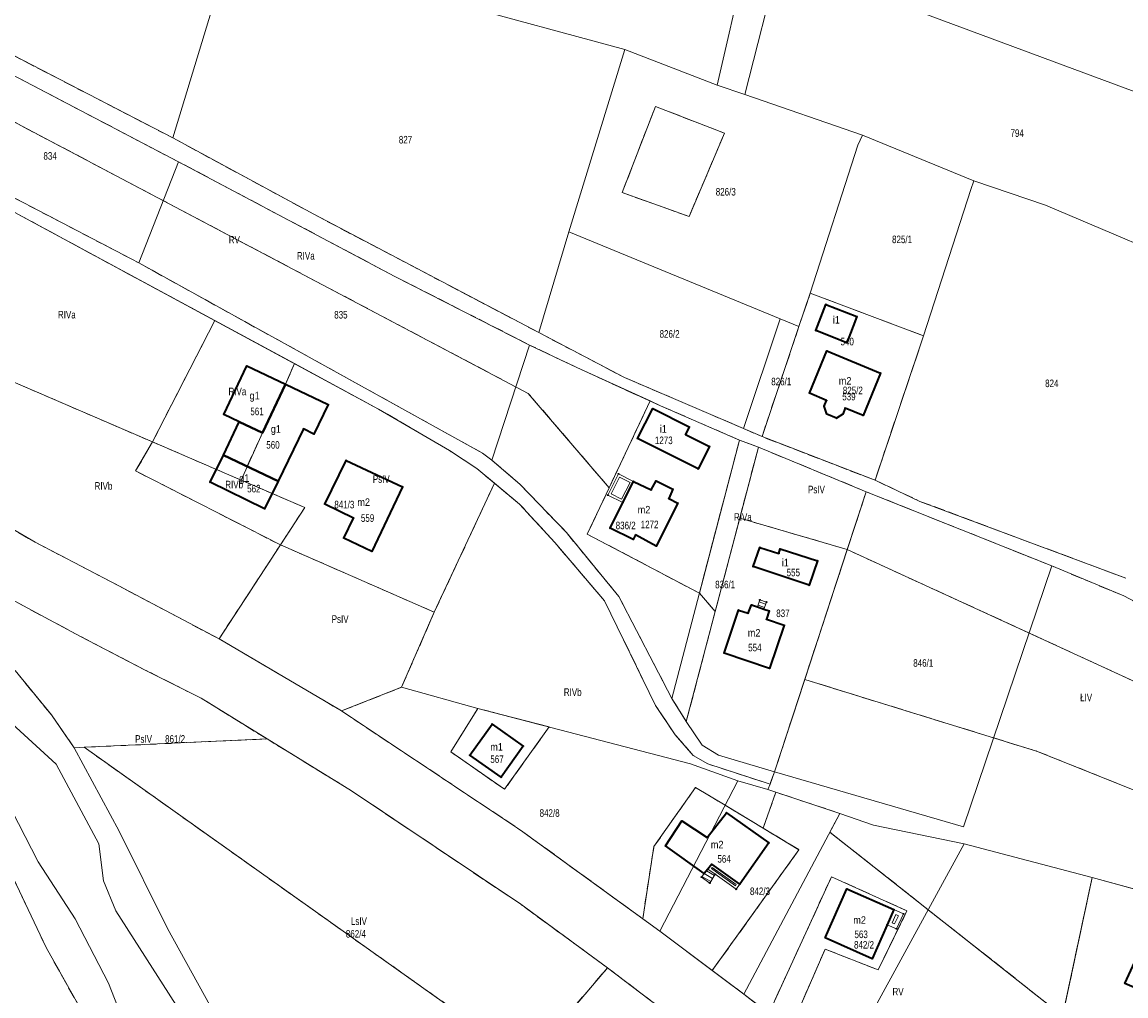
# Model space of a CAD drawing. Header units: metres. Extents: x 7496145 to 7500200, y 5498500 to 5502080.
# Tile 164 of 202: x 7499196 to 7499415, y 5500310 to 5500503. Entities that reach past the tile are written whole.
import ezdxf
from ezdxf.enums import TextEntityAlignment as Align

# ---------------------------------------------------------------- set-up
doc = ezdxf.new("R2010")
doc.units = ezdxf.units.M
doc.header["$MEASUREMENT"] = 0
for name, pattern in [('2.25_0.75', [3, 2.25, -0.75]), ('219-1000', [0]), ('egug-1000', [0])]:
    doc.linetypes.add(name, pattern=pattern)
doc.layers.get('0').update_dxf_attribs({"color": 2, "linetype": 'CONTINUOUS', "lineweight": 5})
for name, color, linetype in [('209-oznaczenie konturu klasyfikacyjnego', 7, 'CONTINUOUS'), ('211-numer działki ewidencyjnej', 7, 'CONTINUOUS'), ('217-kontur klasyfikacyjny', 7, 'CONTINUOUS'), ('218-kontur użytku gruntowego', 7, 'CONTINUOUS'), ('219-działka ewidencyjna', 7, 'CONTINUOUS'), ('312-budynek ewidencyjny', 7, 'CONTINUOUS'), ('312-oznaczenie budynku ewidencyjnego', 7, 'CONTINUOUS'), ('312-oznaczenie budynku ewidencyjnego-Atr117', 7, 'CONTINUOUS'), ('352-schody', 7, 'CONTINUOUS'), ('Punkt budynku', 7, 'CONTINUOUS'), ('taras', 7, 'CONTINUOUS'), ('wiatrołap', 7, 'CONTINUOUS')]:
    doc.layers.add(name, color=color, linetype=linetype)
doc.styles.get("Standard").update_dxf_attribs({"font": 'Working1250', "width": 0.75})

# ---------------------------------------------------------------- blocks, each defined once
blk = doc.blocks.new('PUNKTBUD')
at = {"color": 0}
blk.add_circle((0, 0), 0.09, dxfattribs=at)

msp = doc.modelspace()

# ---------------------------------------------------------------- linework, layer by layer
at = {"layer": '217-kontur klasyfikacyjny', "color": 3, "linetype": '2.25_0.75', "lineweight": 18, "flags": 128}
for points in [[(7499183.28, 5500502.46), (7499226.11, 5500480.31)], [(7499227.23, 5500475.57), (7499181.67, 5500499.42)], [(7499296.61, 5500429.63), (7499178.7, 5500491.9)], [(7499315.23, 5500469.46), (7499321.8, 5500486.55)], [(7499321.8, 5500486.55), (7499335.49, 5500481.22)], [(7499226.11, 5500480.31), (7499254.08, 5500465.15)], [(7499335.49, 5500481.22), (7499328.47, 5500464.71)], [(7499173.73, 5500479.35), (7499219.39, 5500455.52)], [(7499270.17, 5500452.83), (7499227.23, 5500475.57)], [(7499328.47, 5500464.71), (7499315.23, 5500469.46)], [(7499234.45, 5500444.08), (7499194.67, 5500465.58)], [(7499254.08, 5500465.15), (7499298.69, 5500441.68)], [(7499219.39, 5500455.52), (7499287.55, 5500417.77)], [(7499296.87, 5500439.23), (7499270.17, 5500452.83)], [(7499350.27, 5500442.88), (7499352.51, 5500449.51)], [(7499352.51, 5500449.51), (7499374.97, 5500441.03)], [(7499222.1, 5500420.02), (7499234.45, 5500444.08)], [(7499250.24, 5500435.54), (7499234.45, 5500444.08)], [(7499342.94, 5500421.06), (7499350.27, 5500442.88)], [(7499298.69, 5500441.68), (7499315.65, 5500432.8)], [(7499374.97, 5500441.03), (7499365.34, 5500412.42)], [(7499306.2, 5500434.76), (7499296.87, 5500439.23)], [(7499180.14, 5500438.11), (7499222.1, 5500420.02)], [(7499248.48, 5500431.46), (7499250.24, 5500435.54)], [(7499266.92, 5500426.53), (7499250.24, 5500435.54)], [(7499320.75, 5500428.13), (7499306.2, 5500434.76)], [(7499315.65, 5500432.8), (7499339.26, 5500422.68)], [(7499243.88, 5500421.81), (7499248.48, 5500431.46)], [(7499312.63, 5500410.92), (7499296.61, 5500429.63)], [(7499312.63, 5500410.92), (7499320.75, 5500428.13)], [(7499320.75, 5500428.13), (7499322.82, 5500427.19)], [(7499280.96, 5500418.29), (7499266.92, 5500426.53)], [(7499322.82, 5500427.19), (7499338.47, 5500420.37)], [(7499239.65, 5500412.45), (7499243.88, 5500421.81)], [(7499339.26, 5500422.68), (7499342.94, 5500421.06)], [(7499365.34, 5500412.42), (7499342.94, 5500421.06)], [(7499218.76, 5500414.26), (7499222.1, 5500420.02)], [(7499239.65, 5500412.45), (7499222.1, 5500420.02)], [(7499338.47, 5500420.37), (7499330.52, 5500390.03)], [(7499342.23, 5500418.97), (7499338.47, 5500420.37)], [(7499338.53, 5500404.91), (7499342.23, 5500418.97)], [(7499363.59, 5500410.14), (7499342.23, 5500418.97)], [(7499286.37, 5500414.76), (7499280.96, 5500418.29)], [(7499287.55, 5500417.77), (7499289.39, 5500416.38)], [(7499289.91, 5500411.82), (7499286.37, 5500414.76)], [(7499289.39, 5500416.38), (7499294.97, 5500411.6)], [(7499247.46, 5500399.6), (7499218.76, 5500414.26)], [(7499252.3, 5500407), (7499239.65, 5500412.45)], [(7499365.34, 5500412.42), (7499374.26, 5500408.23)], [(7499277.96, 5500386.26), (7499289.91, 5500411.82)], [(7499294.88, 5500407.68), (7499289.91, 5500411.82)], [(7499294.97, 5500411.6), (7499304.17, 5500402.04)], [(7499308.3, 5500401.74), (7499312.63, 5500410.92)], [(7499359.84, 5500398.68), (7499363.59, 5500410.14)], [(7499400.41, 5500395.43), (7499363.59, 5500410.14)], [(7499374.26, 5500408.23), (7499415.1, 5500392.98)], [(7499247.46, 5500399.6), (7499252.3, 5500407)], [(7499301.84, 5500400.08), (7499294.88, 5500407.68)], [(7499190.39, 5500405), (7499198.84, 5500400.12)], [(7499333.66, 5500386.37), (7499338.53, 5500404.91)], [(7499338.53, 5500404.91), (7499359.84, 5500398.68)], [(7499304.17, 5500402.04), (7499314.54, 5500389.39)], [(7499330.52, 5500390.03), (7499308.3, 5500401.74)], [(7499198.84, 5500400.12), (7499214.07, 5500392.18)], [(7499235.29, 5500380.97), (7499247.46, 5500399.6)], [(7499277.96, 5500386.26), (7499247.46, 5500399.6)], [(7499311.71, 5500388.52), (7499301.84, 5500400.08)], [(7499359.84, 5500398.68), (7499351.41, 5500372.91)], [(7499417.66, 5500372.13), (7499359.84, 5500398.68)], [(7499414.64, 5500389.48), (7499400.41, 5500395.43)], [(7499197.4, 5500387.02), (7499185.89, 5500393.28)], [(7499214.07, 5500392.18), (7499235.29, 5500380.97)], [(7499321.84, 5500367.74), (7499311.71, 5500388.52)], [(7499314.54, 5500389.39), (7499325.06, 5500369.17)], [(7499333.66, 5500386.37), (7499330.52, 5500390.03)], [(7499423.63, 5500384.76), (7499414.64, 5500389.48)], [(7499207.82, 5500381.45), (7499197.4, 5500387.02)], [(7499271.48, 5500371.36), (7499277.96, 5500386.26)], [(7499327.93, 5500364.61), (7499333.66, 5500386.37)], [(7499220.67, 5500374.79), (7499207.82, 5500381.45)], [(7499235.29, 5500380.97), (7499259.58, 5500366.67)], [(7499194.89, 5500374.66), (7499202.07, 5500365.87)], [(7499231.75, 5500369.2), (7499220.67, 5500374.79)], [(7499351.41, 5500372.91), (7499345.42, 5500354.59)], [(7499351.41, 5500372.91), (7499397.37, 5500358.71)], [(7499259.58, 5500366.67), (7499271.48, 5500371.36)], [(7499244.84, 5500361.11), (7499231.75, 5500369.2)], [(7499325.06, 5500369.17), (7499327.93, 5500364.61)], [(7499259.58, 5500366.67), (7499295.09, 5500343.03)], [(7499281.22, 5500358.58), (7499286.62, 5500367.17)], [(7499286.62, 5500367.17), (7499300.74, 5500363.49)], [(7499325.73, 5500361.93), (7499321.84, 5500367.74)], [(7499202.07, 5500365.87), (7499206.57, 5500359.37)], [(7499300.74, 5500363.49), (7499291.91, 5500351.13)], [(7499329.32, 5500357.84), (7499325.73, 5500361.93)], [(7499208.57, 5500359.47), (7499244.84, 5500361.11)], [(7499261.58, 5500350.82), (7499244.84, 5500361.11)], [(7499206.57, 5500359.37), (7499208.57, 5500359.47)], [(7499208.57, 5500359.47), (7499285.04, 5500305.16)], [(7499291.91, 5500351.13), (7499281.22, 5500358.58)], [(7499332.19, 5500356.19), (7499329.32, 5500357.84)], [(7499397.37, 5500358.71), (7499452.93, 5500336.49)], [(7499344.53, 5500352.15), (7499332.19, 5500356.19)], [(7499345.42, 5500354.59), (7499344.53, 5500352.15)], [(7499321.5, 5500339.77), (7499329.78, 5500351.5)], [(7499329.78, 5500351.5), (7499335.63, 5500347.98)], [(7499344.06, 5500351.09), (7499344.53, 5500352.15)], [(7499345.71, 5500350.55), (7499344.06, 5500351.09)], [(7499295.11, 5500328.33), (7499261.58, 5500350.82)], [(7499343.16, 5500343.43), (7499345.71, 5500350.55)], [(7499358.4, 5500346.36), (7499345.71, 5500350.55)], [(7499335.63, 5500347.98), (7499343.16, 5500343.43)], [(7499356.41, 5500342.63), (7499358.4, 5500346.36)], [(7499295.09, 5500343.03), (7499319.28, 5500325.48)], [(7499343.16, 5500343.43), (7499350.27, 5500339.15)], [(7499402.54, 5500306.22), (7499356.41, 5500342.63)], [(7499319.28, 5500325.48), (7499321.5, 5500339.77)], [(7499350.27, 5500339.15), (7499333.07, 5500315.22)], [(7499200.99, 5500319.8), (7499193.34, 5500335.96)], [(7499344.32, 5500306.71), (7499356.71, 5500333.8)], [(7499356.71, 5500333.8), (7499371.68, 5500327.04)], [(7499402.54, 5500306.22), (7499408.39, 5500333.62)], [(7499408.39, 5500333.62), (7499420.71, 5500330.27)], [(7499312.31, 5500315.76), (7499295.11, 5500328.33)], [(7499371.68, 5500327.04), (7499365.95, 5500315.31)], [(7499210.97, 5500301.97), (7499200.99, 5500319.8)], [(7499355.47, 5500319.45), (7499348.49, 5500303.53)], [(7499365.95, 5500315.31), (7499355.47, 5500319.45)], [(7499286.51, 5500285.37), (7499312.31, 5500315.76)], [(7499347, 5500289.39), (7499312.31, 5500315.76)], [(7499333.07, 5500315.22), (7499339.32, 5500310.52)], [(7499339.32, 5500310.52), (7499344.32, 5500306.71)]]:
    msp.add_lwpolyline(points, dxfattribs=at)
at = {"layer": '218-kontur użytku gruntowego', "color": 3, "linetype": 'egug-1000', "lineweight": 18, "flags": 128}
for points in [[(7499183.28, 5500502.46), (7499226.11, 5500480.31)], [(7499227.23, 5500475.57), (7499181.67, 5500499.42)], [(7499296.61, 5500429.63), (7499178.7, 5500491.9)], [(7499315.23, 5500469.46), (7499321.8, 5500486.55)], [(7499321.8, 5500486.55), (7499335.49, 5500481.22)], [(7499226.11, 5500480.31), (7499254.08, 5500465.15)], [(7499335.49, 5500481.22), (7499328.47, 5500464.71)], [(7499173.73, 5500479.35), (7499219.39, 5500455.52)], [(7499270.17, 5500452.83), (7499227.23, 5500475.57)], [(7499328.47, 5500464.71), (7499315.23, 5500469.46)], [(7499234.45, 5500444.08), (7499194.67, 5500465.58)], [(7499254.08, 5500465.15), (7499298.69, 5500441.68)], [(7499219.39, 5500455.52), (7499287.55, 5500417.77)], [(7499296.87, 5500439.23), (7499270.17, 5500452.83)], [(7499350.27, 5500442.88), (7499352.51, 5500449.51)], [(7499352.51, 5500449.51), (7499374.97, 5500441.03)], [(7499234.45, 5500444.08), (7499222.1, 5500420.02)], [(7499250.24, 5500435.54), (7499234.45, 5500444.08)], [(7499342.94, 5500421.06), (7499350.27, 5500442.88)], [(7499298.69, 5500441.68), (7499315.65, 5500432.8)], [(7499374.97, 5500441.03), (7499365.34, 5500412.42)], [(7499306.2, 5500434.76), (7499296.87, 5500439.23)], [(7499180.14, 5500438.11), (7499222.1, 5500420.02)], [(7499250.24, 5500435.54), (7499248.48, 5500431.46)], [(7499266.92, 5500426.53), (7499250.24, 5500435.54)], [(7499320.75, 5500428.13), (7499306.2, 5500434.76)], [(7499315.65, 5500432.8), (7499339.26, 5500422.68)], [(7499248.48, 5500431.46), (7499243.88, 5500421.81)], [(7499312.63, 5500410.92), (7499296.61, 5500429.63)], [(7499312.63, 5500410.92), (7499320.75, 5500428.13)], [(7499322.82, 5500427.19), (7499320.75, 5500428.13)], [(7499280.96, 5500418.29), (7499266.92, 5500426.53)], [(7499338.47, 5500420.37), (7499322.82, 5500427.19)], [(7499243.88, 5500421.81), (7499239.65, 5500412.45)], [(7499339.26, 5500422.68), (7499342.94, 5500421.06)], [(7499342.94, 5500421.06), (7499365.34, 5500412.42)], [(7499222.1, 5500420.02), (7499218.76, 5500414.26)], [(7499239.65, 5500412.45), (7499222.1, 5500420.02)], [(7499330.52, 5500390.03), (7499338.47, 5500420.37)], [(7499342.23, 5500418.97), (7499338.47, 5500420.37)], [(7499338.53, 5500404.91), (7499342.23, 5500418.97)], [(7499363.59, 5500410.14), (7499342.23, 5500418.97)], [(7499286.37, 5500414.76), (7499280.96, 5500418.29)], [(7499287.55, 5500417.77), (7499289.39, 5500416.38)], [(7499289.91, 5500411.82), (7499286.37, 5500414.76)], [(7499289.39, 5500416.38), (7499294.97, 5500411.6)], [(7499218.76, 5500414.26), (7499247.46, 5500399.6)], [(7499239.65, 5500412.45), (7499252.3, 5500407)], [(7499365.34, 5500412.42), (7499374.26, 5500408.23)], [(7499289.91, 5500411.82), (7499277.96, 5500386.26)], [(7499294.88, 5500407.68), (7499289.91, 5500411.82)], [(7499294.97, 5500411.6), (7499304.17, 5500402.04)], [(7499308.3, 5500401.74), (7499312.63, 5500410.92)], [(7499359.84, 5500398.68), (7499363.59, 5500410.14)], [(7499400.41, 5500395.43), (7499363.59, 5500410.14)], [(7499374.26, 5500408.23), (7499415.1, 5500392.98)], [(7499252.3, 5500407), (7499247.46, 5500399.6)], [(7499301.84, 5500400.08), (7499294.88, 5500407.68)], [(7499190.39, 5500405), (7499198.84, 5500400.12)], [(7499338.53, 5500404.91), (7499333.66, 5500386.37)], [(7499359.84, 5500398.68), (7499338.53, 5500404.91)], [(7499304.17, 5500402.04), (7499314.54, 5500389.39)], [(7499330.52, 5500390.03), (7499308.3, 5500401.74)], [(7499198.84, 5500400.12), (7499214.07, 5500392.18)], [(7499247.46, 5500399.6), (7499235.29, 5500380.97)], [(7499277.96, 5500386.26), (7499247.46, 5500399.6)], [(7499311.71, 5500388.52), (7499301.84, 5500400.08)], [(7499351.41, 5500372.91), (7499359.84, 5500398.68)], [(7499417.66, 5500372.13), (7499359.84, 5500398.68)], [(7499414.64, 5500389.48), (7499400.41, 5500395.43)], [(7499197.4, 5500387.02), (7499185.89, 5500393.28)], [(7499214.07, 5500392.18), (7499235.29, 5500380.97)], [(7499321.84, 5500367.74), (7499311.71, 5500388.52)], [(7499314.54, 5500389.39), (7499325.06, 5500369.17)], [(7499333.66, 5500386.37), (7499330.52, 5500390.03)], [(7499423.63, 5500384.76), (7499414.64, 5500389.48)], [(7499207.82, 5500381.45), (7499197.4, 5500387.02)], [(7499277.96, 5500386.26), (7499271.48, 5500371.36)], [(7499327.93, 5500364.61), (7499333.66, 5500386.37)], [(7499220.67, 5500374.79), (7499207.82, 5500381.45)], [(7499235.29, 5500380.97), (7499259.58, 5500366.67)], [(7499194.89, 5500374.66), (7499202.07, 5500365.87)], [(7499231.75, 5500369.2), (7499220.67, 5500374.79)], [(7499345.42, 5500354.59), (7499351.41, 5500372.91)], [(7499351.41, 5500372.91), (7499397.37, 5500358.71)], [(7499271.48, 5500371.36), (7499259.58, 5500366.67)], [(7499244.84, 5500361.11), (7499231.75, 5500369.2)], [(7499325.06, 5500369.17), (7499327.93, 5500364.61)], [(7499203.02, 5500356.15), (7499190.25, 5500367.73)], [(7499259.58, 5500366.67), (7499295.09, 5500343.03)], [(7499286.62, 5500367.17), (7499281.22, 5500358.58)], [(7499300.74, 5500363.49), (7499286.62, 5500367.17)], [(7499325.73, 5500361.93), (7499321.84, 5500367.74)], [(7499202.07, 5500365.87), (7499206.57, 5500359.37)], [(7499327.93, 5500364.61), (7499331.09, 5500359.88)], [(7499291.91, 5500351.13), (7499300.74, 5500363.49)], [(7499329.32, 5500357.84), (7499325.73, 5500361.93)], [(7499244.84, 5500361.11), (7499208.57, 5500359.47)], [(7499261.58, 5500350.82), (7499244.84, 5500361.11)], [(7499331.09, 5500359.88), (7499334.28, 5500357.9)], [(7499199.45, 5500336.75), (7499187.68, 5500359.57)], [(7499206.57, 5500359.37), (7499208.57, 5500359.47)], [(7499208.57, 5500359.47), (7499285.04, 5500305.16)], [(7499281.22, 5500358.58), (7499291.91, 5500351.13)], [(7499332.19, 5500356.19), (7499329.32, 5500357.84)], [(7499334.28, 5500357.9), (7499345.42, 5500354.59)], [(7499397.37, 5500358.71), (7499452.93, 5500336.49)], [(7499211.43, 5500340.35), (7499203.02, 5500356.15)], [(7499344.53, 5500352.15), (7499332.19, 5500356.19)], [(7499345.42, 5500354.59), (7499344.53, 5500352.15)], [(7499321.5, 5500339.77), (7499329.78, 5500351.5)], [(7499329.78, 5500351.5), (7499335.63, 5500347.98)], [(7499344.06, 5500351.09), (7499344.53, 5500352.15)], [(7499345.71, 5500350.55), (7499344.06, 5500351.09)], [(7499295.11, 5500328.33), (7499261.58, 5500350.82)], [(7499343.16, 5500343.43), (7499345.71, 5500350.55)], [(7499358.4, 5500346.36), (7499345.71, 5500350.55)], [(7499335.63, 5500347.98), (7499343.16, 5500343.43)], [(7499356.41, 5500342.63), (7499358.4, 5500346.36)], [(7499295.09, 5500343.03), (7499319.28, 5500325.48)], [(7499350.27, 5500339.15), (7499343.16, 5500343.43)], [(7499402.54, 5500306.22), (7499356.41, 5500342.63)], [(7499212.4, 5500333.01), (7499211.43, 5500340.35)], [(7499319.28, 5500325.48), (7499321.5, 5500339.77)], [(7499333.07, 5500315.22), (7499350.27, 5500339.15)], [(7499200.99, 5500319.8), (7499193.34, 5500335.96)], [(7499206.74, 5500325.47), (7499199.45, 5500336.75)], [(7499344.32, 5500306.71), (7499356.71, 5500333.8)], [(7499356.71, 5500333.8), (7499371.68, 5500327.04)], [(7499408.39, 5500333.62), (7499402.54, 5500306.22)], [(7499420.71, 5500330.27), (7499408.39, 5500333.62)], [(7499214.82, 5500327.01), (7499212.4, 5500333.01)], [(7499236.2, 5500293.66), (7499214.82, 5500327.01)], [(7499312.31, 5500315.76), (7499295.11, 5500328.33)], [(7499371.68, 5500327.04), (7499365.95, 5500315.31)], [(7499213.37, 5500312.71), (7499206.74, 5500325.47)], [(7499319.28, 5500325.48), (7499322.7, 5500323)], [(7499322.7, 5500323), (7499333.07, 5500315.22)], [(7499210.97, 5500301.97), (7499200.99, 5500319.8)], [(7499355.47, 5500319.45), (7499348.49, 5500303.53)], [(7499365.95, 5500315.31), (7499355.47, 5500319.45)], [(7499312.31, 5500315.76), (7499286.51, 5500285.37)], [(7499347, 5500289.39), (7499312.31, 5500315.76)], [(7499333.07, 5500315.22), (7499339.32, 5500310.52)], [(7499219.46, 5500297.14), (7499213.37, 5500312.71)], [(7499339.32, 5500310.52), (7499344.32, 5500306.71)]]:
    msp.add_lwpolyline(points, dxfattribs=at)
at = {"layer": '219-działka ewidencyjna', "color": 3, "linetype": '219-1000', "lineweight": 18, "flags": 128}
for points in [[(7499226.11, 5500480.31), (7499238.11, 5500519.7)], [(7499339.53, 5500488.89), (7499346.34, 5500515.65)], [(7499346.34, 5500515.65), (7499444.86, 5500479.04)], [(7499334.06, 5500490.73), (7499339.55, 5500514.64)], [(7499281.57, 5500507.07), (7499315.76, 5500497.85)], [(7499183.28, 5500502.46), (7499226.11, 5500480.31)], [(7499181.67, 5500499.42), (7499227.23, 5500475.57)], [(7499304.67, 5500461.68), (7499315.76, 5500497.85)], [(7499315.76, 5500497.85), (7499334.06, 5500490.73)], [(7499334.06, 5500490.73), (7499339.53, 5500488.89)], [(7499339.53, 5500488.89), (7499362.87, 5500480.83)], [(7499226.11, 5500480.31), (7499254.08, 5500465.15)], [(7499361.95, 5500478.87), (7499362.87, 5500480.83)], [(7499362.87, 5500480.83), (7499384.93, 5500471.77)], [(7499173.73, 5500479.35), (7499219.39, 5500455.52)], [(7499352.51, 5500449.51), (7499361.95, 5500478.87)], [(7499219.39, 5500455.52), (7499227.23, 5500475.57)], [(7499227.23, 5500475.57), (7499270.17, 5500452.83)], [(7499384.36, 5500470.07), (7499384.93, 5500471.77)], [(7499399.15, 5500466.97), (7499384.93, 5500471.77)], [(7499374.97, 5500441.03), (7499384.36, 5500470.07)], [(7499399.15, 5500466.97), (7499432.79, 5500452.67)], [(7499194.67, 5500465.58), (7499266.92, 5500426.53)], [(7499254.08, 5500465.15), (7499298.69, 5500441.68)], [(7499298.69, 5500441.68), (7499304.67, 5500461.68)], [(7499304.67, 5500461.68), (7499346.56, 5500444.42)], [(7499219.39, 5500455.52), (7499287.55, 5500417.77)], [(7499270.17, 5500452.83), (7499296.87, 5500439.23)], [(7499350.27, 5500442.88), (7499352.51, 5500449.51)], [(7499374.97, 5500441.03), (7499352.51, 5500449.51)], [(7499339.26, 5500422.68), (7499346.56, 5500444.42)], [(7499342.94, 5500421.06), (7499350.27, 5500442.88)], [(7499346.56, 5500444.42), (7499350.27, 5500442.88)], [(7499298.69, 5500441.68), (7499315.65, 5500432.8)], [(7499365.34, 5500412.42), (7499374.97, 5500441.03)], [(7499289.39, 5500416.38), (7499296.87, 5500439.23)], [(7499296.87, 5500439.23), (7499306.2, 5500434.76)], [(7499306.2, 5500434.76), (7499322.82, 5500427.19)], [(7499315.65, 5500432.8), (7499339.26, 5500422.68)], [(7499266.92, 5500426.53), (7499280.96, 5500418.29)], [(7499322.82, 5500427.19), (7499338.47, 5500420.37)], [(7499339.26, 5500422.68), (7499342.94, 5500421.06)], [(7499365.34, 5500412.42), (7499342.94, 5500421.06)], [(7499325.06, 5500369.17), (7499338.47, 5500420.37)], [(7499327.93, 5500364.61), (7499342.23, 5500418.97)], [(7499338.47, 5500420.37), (7499342.23, 5500418.97)], [(7499342.23, 5500418.97), (7499363.59, 5500410.14)], [(7499280.96, 5500418.29), (7499286.37, 5500414.76)], [(7499287.55, 5500417.77), (7499289.39, 5500416.38)], [(7499286.37, 5500414.76), (7499294.88, 5500407.68)], [(7499294.97, 5500411.6), (7499289.39, 5500416.38)], [(7499365.34, 5500412.42), (7499374.26, 5500408.23)], [(7499294.97, 5500411.6), (7499304.17, 5500402.04)], [(7499345.42, 5500354.59), (7499363.59, 5500410.14)], [(7499363.59, 5500410.14), (7499400.41, 5500395.43)], [(7499374.26, 5500408.23), (7499415.1, 5500392.98)], [(7499294.88, 5500407.68), (7499301.84, 5500400.08)], [(7499190.39, 5500405), (7499198.84, 5500400.12)], [(7499304.17, 5500402.04), (7499314.54, 5500389.39)], [(7499214.07, 5500392.18), (7499198.84, 5500400.12)], [(7499301.84, 5500400.08), (7499311.71, 5500388.52)], [(7499382.89, 5500343.71), (7499400.41, 5500395.43)], [(7499414.64, 5500389.48), (7499400.41, 5500395.43)], [(7499197.4, 5500387.02), (7499185.89, 5500393.28)], [(7499214.07, 5500392.18), (7499235.29, 5500380.97)], [(7499311.71, 5500388.52), (7499321.84, 5500367.74)], [(7499314.54, 5500389.39), (7499325.06, 5500369.17)], [(7499414.64, 5500389.48), (7499423.63, 5500384.76)], [(7499197.4, 5500387.02), (7499207.82, 5500381.45)], [(7499220.67, 5500374.79), (7499207.82, 5500381.45)], [(7499235.29, 5500380.97), (7499259.58, 5500366.67)], [(7499194.89, 5500374.66), (7499202.07, 5500365.87)], [(7499220.67, 5500374.79), (7499231.75, 5500369.2)], [(7499259.58, 5500366.67), (7499271.48, 5500371.36)], [(7499271.48, 5500371.36), (7499286.62, 5500367.17)], [(7499231.75, 5500369.2), (7499244.84, 5500361.11)], [(7499325.06, 5500369.17), (7499327.93, 5500364.61)], [(7499295.09, 5500343.03), (7499259.58, 5500366.67)], [(7499286.62, 5500367.17), (7499328.73, 5500356.2)], [(7499325.73, 5500361.93), (7499321.84, 5500367.74)], [(7499202.07, 5500365.87), (7499206.57, 5500359.37)], [(7499331.09, 5500359.88), (7499327.93, 5500364.61)], [(7499325.73, 5500361.93), (7499329.32, 5500357.84)], [(7499208.57, 5500359.47), (7499244.84, 5500361.11)], [(7499261.58, 5500350.82), (7499244.84, 5500361.11)], [(7499331.09, 5500359.88), (7499334.28, 5500357.9)], [(7499206.57, 5500359.37), (7499208.57, 5500359.47)], [(7499206.57, 5500359.37), (7499215.52, 5500342.82)], [(7499285.04, 5500305.16), (7499208.57, 5500359.47)], [(7499329.32, 5500357.84), (7499332.19, 5500356.19)], [(7499334.28, 5500357.9), (7499345.42, 5500354.59)], [(7499328.73, 5500356.2), (7499338.12, 5500352.79)], [(7499332.19, 5500356.19), (7499344.53, 5500352.15)], [(7499344.53, 5500352.15), (7499345.42, 5500354.59)], [(7499345.42, 5500354.59), (7499382.89, 5500343.71)], [(7499322.7, 5500323), (7499338.12, 5500352.79)], [(7499338.12, 5500352.79), (7499344.06, 5500351.09)], [(7499344.06, 5500351.09), (7499344.53, 5500352.15)], [(7499344.06, 5500351.09), (7499358.4, 5500346.36)], [(7499261.58, 5500350.82), (7499295.11, 5500328.33)], [(7499339.32, 5500310.52), (7499358.4, 5500346.36)], [(7499358.4, 5500346.36), (7499365.03, 5500344.04)], [(7499215.52, 5500342.82), (7499225.1, 5500323.55)], [(7499295.09, 5500343.03), (7499322.7, 5500323)], [(7499383.04, 5500340.33), (7499365.03, 5500344.04)], [(7499358.68, 5500295.76), (7499383.04, 5500340.33)], [(7499383.04, 5500340.33), (7499408.39, 5500333.62)], [(7499193.34, 5500335.96), (7499200.99, 5500319.8)], [(7499394.37, 5500267.95), (7499408.39, 5500333.62)], [(7499408.39, 5500333.62), (7499424.4, 5500329.27)], [(7499295.11, 5500328.33), (7499312.31, 5500315.76)], [(7499225.1, 5500323.55), (7499234.84, 5500305.79)], [(7499322.7, 5500323), (7499339.32, 5500310.52)], [(7499200.99, 5500319.8), (7499210.97, 5500301.97)], [(7499286.51, 5500285.37), (7499312.31, 5500315.76)], [(7499312.31, 5500315.76), (7499347, 5500289.39)], [(7499358.68, 5500295.76), (7499339.32, 5500310.52)]]:
    msp.add_lwpolyline(points, dxfattribs=at)
at = {"layer": '312-budynek ewidencyjny', "color": 7, "linetype": 'Continuous', "lineweight": 35, "flags": 128}
for points in [[(7499353.6, 5500442.08), (7499355.58, 5500447.28)], [(7499355.58, 5500447.28), (7499361.76, 5500444.89)], [(7499361.76, 5500444.89), (7499359.73, 5500439.67)], [(7499359.73, 5500439.67), (7499353.6, 5500442.08)], [(7499352.37, 5500429.68), (7499355.82, 5500438.07)], [(7499355.82, 5500438.07), (7499366.45, 5500433.68)], [(7499236.22, 5500425.46), (7499240.81, 5500435.08)], [(7499240.81, 5500435.08), (7499248.48, 5500431.46)], [(7499366.45, 5500433.68), (7499362.98, 5500425.27)], [(7499243.88, 5500421.81), (7499248.48, 5500431.46)], [(7499248.48, 5500431.46), (7499243.88, 5500421.81)], [(7499248.48, 5500431.46), (7499256.93, 5500427.44)], [(7499355.73, 5500428.23), (7499352.37, 5500429.68)], [(7499256.93, 5500427.44), (7499254.11, 5500421.58)], [(7499355.29, 5500427.08), (7499355.73, 5500428.23)], [(7499239.31, 5500423.99), (7499236.22, 5500425.46)], [(7499318.23, 5500420.72), (7499321.3, 5500426.63)], [(7499321.3, 5500426.63), (7499328.5, 5500423.01)], [(7499355.79, 5500425.52), (7499355.29, 5500427.08)], [(7499357.72, 5500424.71), (7499355.79, 5500425.52)], [(7499358.95, 5500425.54), (7499357.72, 5500424.71)], [(7499359.43, 5500426.72), (7499358.95, 5500425.54)], [(7499362.98, 5500425.27), (7499359.43, 5500426.72)], [(7499236.18, 5500417.42), (7499239.31, 5500423.99)], [(7499239.31, 5500423.99), (7499243.88, 5500421.81)], [(7499243.88, 5500421.81), (7499239.31, 5500423.99)], [(7499252.03, 5500422.59), (7499247.02, 5500412.21)], [(7499254.11, 5500421.58), (7499252.03, 5500422.59)], [(7499328.5, 5500423.01), (7499327.76, 5500421.52)], [(7499327.76, 5500421.52), (7499332.54, 5500419.13)], [(7499325.53, 5500417.07), (7499318.23, 5500420.72)], [(7499332.54, 5500419.13), (7499330.31, 5500414.67)], [(7499233.55, 5500412.01), (7499236.18, 5500417.42)], [(7499236.18, 5500417.42), (7499247.02, 5500412.21)], [(7499247.02, 5500412.21), (7499236.18, 5500417.42)], [(7499330.31, 5500414.67), (7499325.53, 5500417.07)], [(7499256.29, 5500407.67), (7499260.52, 5500416.35)], [(7499260.52, 5500416.35), (7499271.65, 5500411.12)], [(7499247.02, 5500412.21), (7499244.33, 5500406.76)], [(7499315.33, 5500408.03), (7499317.45, 5500412.18)], [(7499317.45, 5500412.18), (7499320.98, 5500410.49)], [(7499320.98, 5500410.49), (7499321.94, 5500412.29)], [(7499321.94, 5500412.29), (7499325.28, 5500410.65)], [(7499244.33, 5500406.76), (7499233.55, 5500412.01)], [(7499271.65, 5500411.12), (7499265.58, 5500398.28)], [(7499325.28, 5500410.65), (7499324.44, 5500408.78)], [(7499312.83, 5500402.9), (7499315.33, 5500408.03)], [(7499326.26, 5500407.85), (7499321.98, 5500399.37)], [(7499324.44, 5500408.78), (7499326.26, 5500407.85)], [(7499261.96, 5500404.9), (7499256.29, 5500407.67)], [(7499260.03, 5500400.93), (7499261.96, 5500404.9)], [(7499317.41, 5500400.67), (7499312.83, 5500402.9)], [(7499317.85, 5500401.56), (7499317.41, 5500400.67)], [(7499321.98, 5500399.37), (7499317.85, 5500401.56)], [(7499265.58, 5500398.28), (7499260.03, 5500400.93)], [(7499341.21, 5500395.29), (7499342.49, 5500399.1)], [(7499342.49, 5500399.1), (7499346.27, 5500397.89)], [(7499346.27, 5500397.89), (7499346.51, 5500398.8)], [(7499346.51, 5500398.8), (7499353.91, 5500396.47)], [(7499352.27, 5500391.58), (7499341.21, 5500395.29)], [(7499353.91, 5500396.47), (7499352.27, 5500391.58)], [(7499335.42, 5500378.14), (7499338.3, 5500386.67)], [(7499338.3, 5500386.67), (7499340.21, 5500386.05)], [(7499340.21, 5500386.05), (7499340.87, 5500387.72)], [(7499340.87, 5500387.72), (7499342.04, 5500387.32)], [(7499342.04, 5500387.32), (7499343.32, 5500386.88)], [(7499343.32, 5500386.88), (7499344.39, 5500386.51)], [(7499344.39, 5500386.51), (7499343.84, 5500384.84)], [(7499343.84, 5500384.84), (7499347.32, 5500383.69)], [(7499347.32, 5500383.69), (7499344.42, 5500375.1)], [(7499344.42, 5500375.1), (7499335.42, 5500378.14)], [(7499285.04, 5500357.9), (7499289.44, 5500364.07)], [(7499289.44, 5500364.07), (7499295.59, 5500359.68)], [(7499295.59, 5500359.68), (7499291.21, 5500353.53)], [(7499291.21, 5500353.53), (7499285.04, 5500357.9)], [(7499332.06, 5500341.55), (7499335.91, 5500346.48)], [(7499335.91, 5500346.48), (7499344.31, 5500340.53)], [(7499323.78, 5500339.93), (7499327.06, 5500344.87)], [(7499327.06, 5500344.87), (7499332.06, 5500341.55)], [(7499331.48, 5500334.46), (7499323.78, 5500339.93)], [(7499344.31, 5500340.53), (7499338.54, 5500332.35)], [(7499332.96, 5500336.29), (7499332.18, 5500335.32)], [(7499338.54, 5500332.35), (7499332.96, 5500336.29)], [(7499332.18, 5500335.32), (7499331.48, 5500334.46)], [(7499355.49, 5500321.69), (7499359.77, 5500331.4)], [(7499359.77, 5500331.4), (7499369.08, 5500327.28)], [(7499369.08, 5500327.28), (7499367.76, 5500324.28)], [(7499367.76, 5500324.28), (7499364.77, 5500317.52)], [(7499414.9, 5500312.66), (7499419.62, 5500322.93)], [(7499364.77, 5500317.52), (7499355.49, 5500321.69)], [(7499417.17, 5500311.62), (7499414.9, 5500312.66)]]:
    msp.add_lwpolyline(points, dxfattribs=at)
at = {"layer": '352-schody', "color": 7, "linetype": 'Continuous', "lineweight": 18, "flags": 128}
for points in [[(7499342.04, 5500387.32), (7499342.52, 5500388.7), (7499343.8, 5500388.26), (7499343.32, 5500386.88)], [(7499342.04, 5500387.32), (7499342.52, 5500388.7), (7499343.8, 5500388.26), (7499343.32, 5500386.88)], [(7499330.93, 5500333.72), (7499331.48, 5500334.46), (7499332.18, 5500335.32), (7499333.64, 5500334.28), (7499332.62, 5500332.54)], [(7499330.93, 5500333.72), (7499331.48, 5500334.46), (7499332.18, 5500335.32), (7499333.64, 5500334.28), (7499332.62, 5500332.54)]]:
    msp.add_lwpolyline(points, close=True, dxfattribs=at)
for points in [[(7499343.66, 5500387.87), (7499342.38, 5500388.31)], [(7499343.43, 5500387.21), (7499342.16, 5500387.65)], [(7499332.8, 5500332.84), (7499331.04, 5500333.87)], [(7499333.15, 5500333.45), (7499331.46, 5500334.44)], [(7499333.5, 5500334.05), (7499331.91, 5500334.99)]]:
    msp.add_lwpolyline(points, dxfattribs=at)
at = {"layer": 'taras', "color": 0, "lineweight": 18}
for p, q in [((7499312.36, 5500409.47), (7499314.49, 5500413.69)), ((7499313.04, 5500409.7), (7499314.71, 5500413.02)), ((7499314.49, 5500413.69), (7499317.45, 5500412.18)), ((7499314.71, 5500413.02), (7499316.78, 5500411.96)), ((7499317.45, 5500412.18), (7499315.33, 5500408.03)), ((7499316.78, 5500411.96), (7499315.11, 5500408.69)), ((7499315.33, 5500408.03), (7499312.36, 5500409.47)), ((7499315.11, 5500408.69), (7499313.04, 5500409.7)), ((7499332.18, 5500335.32), (7499332.96, 5500336.29)), ((7499332.9, 5500335.42), (7499333.06, 5500335.61)), ((7499332.96, 5500336.29), (7499338.54, 5500332.35)), ((7499333.06, 5500335.61), (7499337.84, 5500332.23)), ((7499333.64, 5500334.28), (7499332.18, 5500335.32)), ((7499333.93, 5500334.69), (7499332.9, 5500335.42)), ((7499337.81, 5500331.32), (7499333.64, 5500334.28)), ((7499337.69, 5500332.02), (7499333.93, 5500334.69)), ((7499337.84, 5500332.23), (7499337.69, 5500332.02)), ((7499338.54, 5500332.35), (7499337.81, 5500331.32))]:
    msp.add_line(p, q, dxfattribs=at)
at = {"layer": 'wiatrołap', "color": 0, "linetype": 'CONTINUOUS', "lineweight": 18}
for p, q in [((7499367.76, 5500324.28), (7499369.08, 5500327.28)), ((7499369.08, 5500327.28), (7499370.97, 5500326.45)), ((7499368.75, 5500324.66), (7499369.46, 5500326.29)), ((7499369.23, 5500324.45), (7499368.75, 5500324.66)), ((7499369.97, 5500326.07), (7499369.23, 5500324.45)), ((7499369.46, 5500326.29), (7499369.97, 5500326.07)), ((7499370.97, 5500326.45), (7499369.6, 5500323.46)), ((7499369.6, 5500323.46), (7499367.76, 5500324.28))]:
    msp.add_line(p, q, dxfattribs=at)

# ---------------------------------------------------------------- block references
at = {"layer": 'Punkt budynku', "color": 5, "linetype": 'Continuous', "lineweight": 13}
for p in [(7499355.58, 5500447.28), (7499361.76, 5500444.89), (7499353.6, 5500442.08), (7499359.73, 5500439.67), (7499355.82, 5500438.07), (7499240.81, 5500435.08), (7499366.45, 5500433.68), (7499248.48, 5500431.46), (7499352.37, 5500429.68), (7499256.93, 5500427.44), (7499355.73, 5500428.23), (7499236.22, 5500425.46), (7499321.3, 5500426.63), (7499355.29, 5500427.08), (7499355.79, 5500425.52), (7499358.95, 5500425.54), (7499359.43, 5500426.72), (7499362.98, 5500425.27), (7499239.31, 5500423.99), (7499328.5, 5500423.01), (7499357.72, 5500424.71), (7499243.88, 5500421.81), (7499252.03, 5500422.59), (7499254.11, 5500421.58), (7499327.76, 5500421.52), (7499318.23, 5500420.72), (7499332.54, 5500419.13), (7499236.18, 5500417.42), (7499325.53, 5500417.07), (7499260.52, 5500416.35), (7499330.31, 5500414.67), (7499233.55, 5500412.01), (7499247.02, 5500412.21), (7499314.49, 5500413.69), (7499317.45, 5500412.18), (7499321.94, 5500412.29), (7499271.65, 5500411.12), (7499320.98, 5500410.49), (7499325.28, 5500410.65), (7499256.29, 5500407.67), (7499312.36, 5500409.47), (7499315.33, 5500408.03), (7499324.44, 5500408.78), (7499326.26, 5500407.85), (7499244.33, 5500406.76), (7499261.96, 5500404.9), (7499312.83, 5500402.9), (7499317.85, 5500401.56), (7499260.03, 5500400.93), (7499317.41, 5500400.67), (7499321.98, 5500399.37), (7499342.49, 5500399.1), (7499265.58, 5500398.28), (7499346.27, 5500397.89), (7499346.51, 5500398.8), (7499341.21, 5500395.29), (7499353.91, 5500396.47), (7499352.27, 5500391.58), (7499342.52, 5500388.7), (7499343.8, 5500388.26), (7499338.3, 5500386.67), (7499340.21, 5500386.05), (7499340.87, 5500387.72), (7499342.04, 5500387.32), (7499343.32, 5500386.88), (7499344.39, 5500386.51), (7499343.84, 5500384.84), (7499347.32, 5500383.69), (7499335.42, 5500378.14), (7499344.42, 5500375.1), (7499289.44, 5500364.07), (7499295.59, 5500359.68), (7499285.04, 5500357.9), (7499291.21, 5500353.53), (7499335.91, 5500346.48), (7499327.06, 5500344.87), (7499323.78, 5500339.93), (7499332.06, 5500341.55), (7499344.31, 5500340.53), (7499332.96, 5500336.29), (7499330.93, 5500333.72), (7499331.48, 5500334.46), (7499332.18, 5500335.32), (7499333.64, 5500334.28), (7499332.62, 5500332.54), (7499337.81, 5500331.32), (7499338.54, 5500332.35), (7499359.77, 5500331.4), (7499369.08, 5500327.28), (7499370.97, 5500326.45), (7499367.76, 5500324.28), (7499369.6, 5500323.46), (7499355.49, 5500321.69), (7499364.77, 5500317.52), (7499414.9, 5500312.66)]:
    msp.add_blockref('PUNKTBUD', p, dxfattribs=at)

# ---------------------------------------------------------------- texts
at = {"layer": '209-oznaczenie konturu klasyfikacyjnego', "color": 3, "linetype": 'Continuous', "lineweight": 18, "width": 0.79}
for s, p in [('RV', (7499237.23, 5500459.36)), ('RIVa', (7499250.73, 5500456.17)), ('RIVa', (7499203.36, 5500444.5)), ('RIVa', (7499237.17, 5500429.27)), ('RIVb', (7499210.62, 5500410.54)), ('RIVb', (7499236.53, 5500410.81)), ('PsIV', (7499265.78, 5500411.9)), ('PsIV', (7499352.06, 5500409.83)), ('RIVa', (7499337.38, 5500404.37)), ('PsIV', (7499257.63, 5500384.14)), ('RIVb', (7499303.65, 5500369.65)), ('ŁIV', (7499406.01, 5500368.59)), ('PsIV', (7499218.66, 5500360.37)), ('LsIV', (7499261.44, 5500324.24)), ('RV', (7499368.81, 5500310.25))]:
    msp.add_text(s, height=1.5, dxfattribs=at).set_placement(p)
at = {"layer": '211-numer działki ewidencyjnej', "color": 3, "linetype": 'Continuous', "lineweight": 18, "width": 0.79}
for s, p in [('827', (7499270.94, 5500480.69)), ('794', (7499392.2, 5500482)), ('834', (7499200.48, 5500477.47)), ('826/3', (7499333.77, 5500470.37)), ('825/1', (7499368.72, 5500460.93)), ('835', (7499258.13, 5500445.98)), ('826/2', (7499322.63, 5500442.18)), ('826/1', (7499344.77, 5500432.74)), ('824', (7499399.07, 5500432.38)), ('825/2', (7499358.96, 5500430.97)), ('841/3', (7499258.15, 5500408.34)), ('836/2', (7499313.93, 5500404.2)), ('836/1', (7499333.65, 5500392.49)), ('837', (7499345.76, 5500386.78)), ('846/1', (7499372.92, 5500376.93)), ('842/8', (7499298.85, 5500347.18)), ('842/3', (7499340.55, 5500331.66)), ('862/4', (7499260.44, 5500323.24)), ('842/2', (7499361.18, 5500321.06))]:
    msp.add_text(s, height=1.5, dxfattribs=at).set_placement(p, align=Align.TOP_LEFT)
msp.add_text('861/2', height=1.5, dxfattribs=at).set_placement((7499224.6, 5500360.37))
at = {"layer": '312-oznaczenie budynku ewidencyjnego', "color": 7, "linetype": 'Continuous', "lineweight": 18, "width": 0.79}
for s, p in [('540', (7499358.51, 5500440.67)), ('539', (7499358.85, 5500429.76)), ('561', (7499241.5, 5500426.81)), ('1273', (7499321.7, 5500421.08)), ('560', (7499244.66, 5500420.18)), ('562', (7499240.87, 5500411.51)), ('559', (7499263.42, 5500405.67)), ('1272', (7499318.89, 5500404.4)), ('555', (7499347.82, 5500394.88)), ('554', (7499340.2, 5500379.99)), ('567', (7499289.08, 5500357.86)), ('564', (7499334.1, 5500338.09)), ('563', (7499361.27, 5500323.13))]:
    msp.add_text(s, height=1.5, dxfattribs=at).set_placement(p, align=Align.TOP_LEFT)
at = {"layer": '312-oznaczenie budynku ewidencyjnego-Atr117', "color": 7, "width": 0.9}
for s, p in [('i1', (7499357.68, 5500443.48)), ('m2', (7499359.41, 5500431.39)), ('g1', (7499242.35, 5500428.45)), ('g1', (7499246.56, 5500421.84)), ('i1', (7499323.37, 5500421.85)), ('g1', (7499240.29, 5500412.09)), ('m2', (7499263.97, 5500407.32)), ('m2', (7499319.55, 5500405.83)), ('i1', (7499347.56, 5500395.34)), ('m2', (7499341.37, 5500381.41)), ('m1', (7499290.32, 5500358.8)), ('m2', (7499334.05, 5500339.42)), ('m2', (7499362.29, 5500324.46))]:
    msp.add_text(s, height=1.5, dxfattribs=at).set_placement(p, align=Align.CENTER)

doc.saveas('drawing.dxf')
